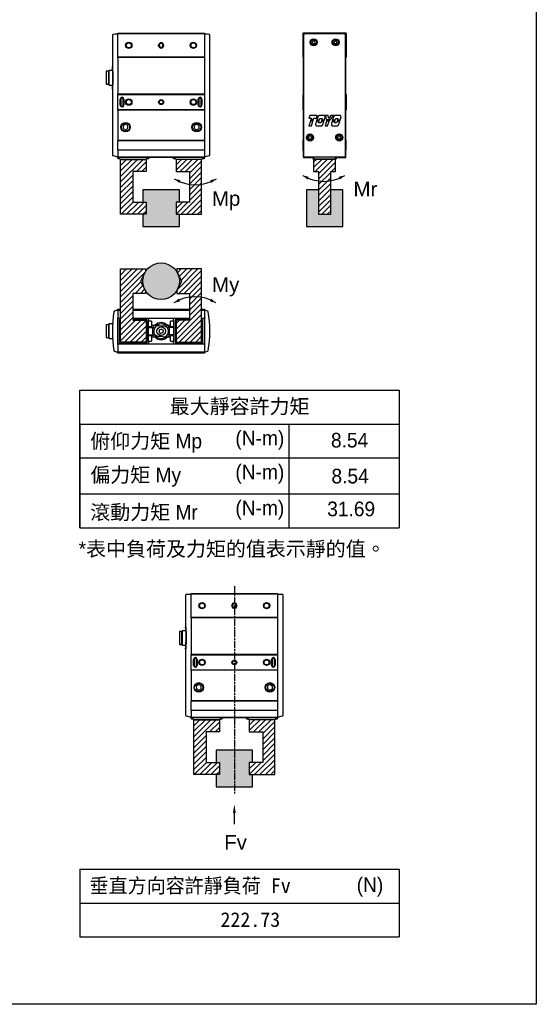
# Model space of a CAD drawing. Header units: millimetres. Extents: x 0 to 7391, y -1386 to 1502.
# Tile 24 of 127: x 2703 to 3127, y 0 to 807. Entities that reach past the tile are written whole.
import ezdxf

# ---------------------------------------------------------------- set-up
doc = ezdxf.new("R2010")
doc.units = ezdxf.units.MM
doc.header["$LTSCALE"] = 0.5
doc.linetypes.add('AM_ISO08W050', pattern=[18, 12, -1.5, 3, -1.5])
doc.layers.add('5', color=7, linetype='Continuous')
for name, color, linetype, lineweight in [('AM_5', 3, 'Continuous', 25), ('AM_7', 4, 'AM_ISO08W050', 25), ('AM_8', 1, 'Continuous', 25)]:
    doc.layers.add(name, color=color, linetype=linetype, lineweight=lineweight)
doc.styles.get("Standard").update_dxf_attribs({"font": 'arial.ttf'})
doc.styles.add('標題欄', font='txt')
pattern_1 = [(45, (953.8318, -811.644), (-2.245064, 2.245064), [])]

# ---------------------------------------------------------------- blocks, each defined once
blk = doc.blocks.new('23 TWFE')
at = {"layer": 'AM_5'}
blk.add_line((-343.81, 1038.06), (-343.81, 1042.73), dxfattribs=at)
at = {"layer": 'AM_5', "linetype": 'Continuous'}
blk.add_trace([(-343.22, 1042.73), (-344.39, 1042.73), (-343.81, 1046.23)], dxfattribs=at)
blk = doc.blocks.new('CHZ2-S14-前視')
at = {"color": 7, "linetype": 'Continuous', "lineweight": 25}
for p, q in [((0, 0), (71, 0)), ((0, -0.5), (0, 0)), ((71, 0), (71, -0.5)), ((-4.5, -1.68), (-4.5, -27.19)), ((-3.55, -0.69), (-2.29, -0.62)), ((-2.29, -0.62), (-0.52, -0.53)), ((-0.52, -0.53), (0, -0.5)), ((71, -0.5), (0, -0.5)), ((0, -19.5), (0, -0.5)), ((71, -0.5), (71.52, -0.53)), ((71, -0.5), (71, -19.5)), ((71.52, -0.53), (73.29, -0.62)), ((73.29, -0.62), (74.55, -0.69)), ((75.5, -70.69), (75.5, -1.68)), ((33.5, -10.25), (33.5, -9.75)), ((34, -9.75), (34, -10.25)), ((37, -10.25), (37, -9.75)), ((37.5, -9.75), (37.5, -10.25)), ((0, -19.5), (71, -19.5)), ((0, -20), (0, -19.5)), ((71, -20), (0, -20)), ((0, -20), (0, -50)), ((71, -19.5), (71, -20)), ((71, -20), (71, -50)), ((-7.5, -31.25), (-9.5, -31.25)), ((-9.5, -31.25), (-9.5, -36.39)), ((-7, -30.5), (-7.5, -31)), ((-7.5, -42), (-7.5, -31)), ((-4.25, -30.5), (-7, -30.5)), ((-7, -42.5), (-7, -30.5)), ((-9.5, -36.39), (-9.5, -41.75)), ((-9.5, -41.75), (-7.57, -41.75)), ((-8.5, -41.71), (-8, -41.71)), ((-8.5, -41.72), (-8.5, -41.71)), ((-8.04, -41.72), (-8.5, -41.72)), ((-7.5, -42), (-7, -42.5)), ((-7, -42.5), (-4.25, -42.5)), ((-4.5, -45.79), (-4.5, -99.66)), ((-4.5, -45.79), (-4.5, -45.79)), ((71, -50), (0, -50)), ((0, -50.5), (0, -50)), ((71, -50.5), (0, -50.5)), ((0, -62.5), (0, -50.5)), ((2, -59), (2, -54)), ((2.5, -54), (2.5, -59)), ((4.5, -59), (4.5, -54)), ((5, -54), (5, -59)), ((66, -59), (66, -54)), ((66.5, -54), (66.5, -59)), ((68.5, -59), (68.5, -54)), ((69, -54), (69, -59)), ((71, -50), (71, -50.5)), ((71, -50.5), (71, -62.5)), ((0, -62.5), (71, -62.5)), ((0, -63), (0, -62.5)), ((71, -63), (0, -63)), ((0, -63), (0, -88)), ((71, -62.5), (71, -63)), ((71, -63), (71, -88)), ((75.5, -99.66), (75.5, -70.69)), ((6.26, -74.69), (4.28, -75.88)), ((4.28, -75.88), (4.32, -78.19)), ((4.32, -78.19), (6.34, -79.31)), ((8.28, -75.81), (6.26, -74.69)), ((6.34, -79.31), (8.32, -78.12)), ((8.32, -78.12), (8.28, -75.81)), ((62.72, -75.81), (62.68, -78.12)), ((62.68, -78.12), (64.66, -79.31)), ((64.74, -74.69), (62.72, -75.81)), ((64.66, -79.31), (66.68, -78.19)), ((66.72, -75.88), (64.74, -74.69)), ((66.68, -78.19), (66.72, -75.88)), ((71, -88), (0, -88)), ((0, -88.3), (0, -88)), ((71, -88.3), (0, -88.3)), ((0, -95.7), (0, -88.3)), ((71, -88), (71, -88.3)), ((71, -88.3), (71, -95.7)), ((0, -95.7), (71, -95.7)), ((0, -96), (0, -95.7)), ((71, -96), (0, -96)), ((0, -96), (0, -101.5)), ((71, -95.7), (71, -96)), ((71, -96), (71, -101.5)), ((-2.5, -100.96), (-3.76, -100.63)), ((-0.72, -101.44), (-2.5, -100.96)), ((0, -101.5), (-0.52, -101.47)), ((0, -101.5), (71, -101.5)), ((0, -102), (0, -101.5)), ((71, -102), (0, -102)), ((0.25, -102.5), (0.25, -102)), ((0.25, -103), (0.25, -102.5)), ((1.75, -103), (0.25, -103)), ((1.75, -102.5), (1.75, -102)), ((1.75, -103), (1.75, -102)), ((2.25, -103.5), (1.75, -103)), ((23.25, -103.5), (2.25, -103.5)), ((23.75, -103), (23.25, -103.5)), ((23.75, -102.5), (23.75, -102)), ((23.75, -102), (23.75, -103)), ((25.25, -103), (23.75, -103)), ((25.25, -102.5), (25.25, -102)), ((25.25, -102.5), (25.25, -103)), ((45.75, -102), (45.75, -102.5)), ((45.75, -103), (45.75, -102.5)), ((47.25, -103), (45.75, -103)), ((47.25, -102), (47.25, -102.5)), ((47.25, -103), (47.25, -102)), ((47.25, -103), (47.75, -103.5)), ((68.75, -103.5), (47.75, -103.5)), ((68.75, -103.5), (69.25, -103)), ((69.25, -102), (69.25, -102.5)), ((69.25, -102), (69.25, -103)), ((70.75, -103), (69.25, -103)), ((70.75, -102), (70.75, -102.5)), ((70.75, -102.5), (70.75, -103)), ((71.52, -101.47), (71, -101.5)), ((71, -101.5), (71, -102)), ((73.5, -100.96), (71.72, -101.44)), ((74.76, -100.63), (73.5, -100.96))]:
    blk.add_line(p, q, dxfattribs=at)
at = {"color": 8, "linetype": 'Continuous', "lineweight": 25}
blk.add_line((-8.04, -41.72), (-8.04, -41.71), dxfattribs=at)
at = {"color": 0, "linetype": 'Continuous', "lineweight": 25, "flags": 128}
blk.add_lwpolyline([(-4.5, -27.19), (-4.5, -27.18), (-4.49, -27.32), (-4.45, -27.72), (-4.4, -28.35), (-4.33, -29.23), (-4.26, -30.28), (-4.18, -31.54), (-4.12, -32.91), (-4.08, -34.43), (-4.06, -35.97), (-4.06, -37.56), (-4.09, -39.09), (-4.14, -40.58), (-4.21, -41.92), (-4.28, -43.13), (-4.36, -44.13), (-4.42, -44.93), (-4.45, -45.32), (-4.48, -45.6), (-4.5, -45.8), (-4.5, -45.79)], dxfattribs=at)
at = {"color": 7, "linetype": 'Continuous', "lineweight": 25, "flags": 128}
for points in [[(-7.57, -41.75), (-7.55, -41.75), (-7.54, -41.75)], [(-7.5, -41.75), (-7.53, -41.75), (-7.55, -41.75)]]:
    blk.add_lwpolyline(points, dxfattribs=at)
at = {"color": 7, "linetype": 'Continuous', "lineweight": 25}
for centre, radius in [((9, -10), 2.6), ((9, -10), 2.1), ((62, -10), 2.6), ((62, -10), 2.1), ((9, -56.5), 2.6), ((9, -56.5), 2.1), ((35.5, -56.5), 2), ((35.5, -56.5), 1.5), ((62, -56.5), 2.6), ((62, -56.5), 2.1), ((6.3, -77), 3.9), ((6.3, -77), 3.4), ((64.7, -77), 3.9), ((64.7, -77), 3.4)]:
    blk.add_circle(centre, radius, dxfattribs=at)
for centre, radius, start, end in [((-3.5, -1.68), 1, 93, 179.41036), ((35.5, -9.75), 2, 0, 180), ((74.5, -1.68), 1, 0.40929, 87), ((35.5, -10.25), 2, 180, 0), ((35.5, -9.75), 1.5, 0, 180), ((35.5, -10.25), 1.5, 180, 0), ((3.09, -26.92), 7.59, 182.00896, 186.71316), ((-107.23, -36.52), 103.15, 354.84575, 5.10582), ((-8.01, -45.29), 3.57, 82.54637, 90.57054), ((-7.91, -43.98), 2.27, 79.68243, 92.36122), ((3.5, -54), 1.5, 0, 180), ((3.5, -54), 1, 0, 180), ((67.5, -54), 1.5, 0, 180), ((67.5, -54), 1, 0, 180), ((3.5, -59), 1.5, 180, 0), ((3.5, -59), 1, 180, 0), ((67.5, -59), 1.5, 180, 0), ((67.5, -59), 1, 180, 0), ((-3.5, -99.66), 1, 180.44358, 255), ((-0.46, -100.47), 1, 255, 267), ((71.46, -100.47), 1, 273, 285), ((74.5, -99.66), 1, 285, 359.41618)]:
    blk.add_arc(centre, radius, start, end, dxfattribs=at)
blk = doc.blocks.new('CHZ2-S14-右視')
at = {"color": 7, "linetype": 'Continuous', "lineweight": 25}
for p, q in [((35.5, 0), (0.5, 0)), ((0, -0.5), (0, -19.5)), ((0.75, -1.5), (0.75, -100.5)), ((34.25, -0.5), (1.75, -0.5)), ((7.82, -7.5), (8.41, -6.48)), ((8.41, -8.52), (7.82, -7.5)), ((9.59, -6.48), (8.41, -6.48)), ((10.18, -7.5), (9.59, -6.48)), ((10.18, -7.5), (9.59, -8.52)), ((25.82, -7.5), (26.41, -6.48)), ((26.41, -8.52), (25.82, -7.5)), ((27.59, -6.48), (26.41, -6.48)), ((28.18, -7.5), (27.59, -6.48)), ((28.18, -7.5), (27.59, -8.52)), ((35.25, -100.5), (35.25, -1.5)), ((36, -19.5), (36, -0.5)), ((8.41, -8.52), (9.59, -8.52)), ((26.41, -8.52), (27.59, -8.52)), ((0, -19.5), (0.5, -20)), ((0.5, -20), (0.5, -50)), ((35.5, -20), (36, -19.5)), ((35.5, -50), (35.5, -20)), ((0.5, -50), (0, -50.5)), ((0, -50.5), (0, -62.5)), ((36, -50.5), (35.5, -50)), ((36, -62.5), (36, -50.5)), ((0, -62.5), (0.5, -63)), ((0.5, -63), (0.5, -88)), ((35.5, -63), (36, -62.5)), ((35.5, -88), (35.5, -63)), ((5.78, -67.47), (5.05, -69.7)), ((5.05, -69.7), (7.14, -69.7)), ((6.3, -72.17), (5.11, -75.89)), ((11.96, -67.47), (5.78, -67.47)), ((8.31, -72.17), (6.3, -72.17)), ((6.59, -71.37), (6.5, -71.63)), ((6.5, -71.63), (8.5, -71.63)), ((8.59, -71.37), (6.59, -71.37)), ((7.14, -69.7), (6.77, -70.86)), ((6.77, -70.86), (8.78, -70.86)), ((7.12, -75.89), (8.31, -72.17)), ((8.5, -71.63), (8.59, -71.37)), ((8.78, -70.86), (9.15, -69.7)), ((9.15, -69.7), (11.24, -69.7)), ((11.2, -72.33), (10.68, -73.95)), ((13.37, -72.33), (11.2, -72.33)), ((11.24, -69.7), (11.96, -67.47)), ((11.46, -71.53), (11.37, -71.8)), ((11.37, -71.8), (13.55, -71.8)), ((13.63, -71.53), (11.46, -71.53)), ((12.31, -68.79), (11.59, -71.02)), ((11.59, -71.02), (13.8, -71.02)), ((12.34, -68.7), (12.31, -68.79)), ((12.38, -68.62), (12.34, -68.7)), ((12.42, -68.54), (12.38, -68.62)), ((12.46, -68.46), (12.42, -68.54)), ((12.51, -68.38), (12.46, -68.46)), ((12.56, -68.3), (12.51, -68.38)), ((12.62, -68.22), (12.56, -68.3)), ((12.68, -68.15), (12.62, -68.22)), ((12.74, -68.08), (12.68, -68.15)), ((12.8, -68.01), (12.74, -68.08)), ((12.87, -67.95), (12.8, -68.01)), ((12.94, -67.89), (12.87, -67.95)), ((13.02, -67.83), (12.94, -67.89)), ((13.09, -67.78), (13.02, -67.83)), ((13.03, -73.37), (13.37, -72.33)), ((13.17, -67.73), (13.09, -67.78)), ((13.24, -67.69), (13.17, -67.73)), ((13.32, -67.65), (13.24, -67.69)), ((13.4, -67.61), (13.32, -67.65)), ((13.49, -67.58), (13.4, -67.61)), ((13.58, -67.55), (13.49, -67.58)), ((13.55, -71.8), (13.63, -71.53)), ((13.66, -67.52), (13.58, -67.55)), ((13.75, -67.5), (13.66, -67.52)), ((13.85, -67.48), (13.75, -67.5)), ((13.8, -71.02), (14.14, -69.97)), ((13.94, -67.47), (13.85, -67.48)), ((17.47, -67.47), (13.94, -67.47)), ((14.14, -69.97), (16.02, -69.97)), ((15.26, -72.33), (14.92, -73.37)), ((17.44, -72.33), (15.26, -72.33)), ((15.55, -71.53), (15.47, -71.8)), ((15.47, -71.8), (17.64, -71.8)), ((17.73, -71.53), (15.55, -71.53)), ((16.02, -69.97), (15.69, -71.02)), ((15.69, -71.02), (17.89, -71.02)), ((16.67, -74.7), (17.44, -72.33)), ((17.54, -67.47), (17.47, -67.47)), ((17.62, -67.49), (17.54, -67.47)), ((17.69, -67.5), (17.62, -67.49)), ((17.64, -71.8), (17.73, -71.53)), ((17.77, -67.52), (17.69, -67.5)), ((17.84, -67.55), (17.77, -67.52)), ((17.91, -67.59), (17.84, -67.55)), ((17.89, -71.02), (18.3, -69.77)), ((17.98, -67.62), (17.91, -67.59)), ((18.05, -67.67), (17.98, -67.62)), ((18.11, -67.71), (18.05, -67.67)), ((18.16, -67.77), (18.11, -67.71)), ((18.22, -67.82), (18.16, -67.77)), ((18.27, -67.88), (18.22, -67.82)), ((18.31, -67.94), (18.27, -67.88)), ((18.3, -69.77), (18.31, -69.72)), ((18.35, -68), (18.31, -67.94)), ((18.31, -69.72), (18.32, -69.68)), ((18.32, -69.68), (18.33, -69.64)), ((18.33, -69.64), (18.34, -69.6)), ((18.34, -69.6), (18.35, -69.55)), ((18.39, -68.07), (18.35, -68)), ((18.35, -69.55), (18.36, -69.51)), ((18.36, -69.51), (18.37, -69.47)), ((18.37, -69.47), (18.38, -69.43)), ((18.38, -69.43), (18.39, -69.38)), ((18.42, -68.14), (18.39, -68.07)), ((18.39, -69.34), (18.4, -69.3)), ((18.39, -69.38), (18.39, -69.34)), ((18.4, -69.3), (18.41, -69.26)), ((18.41, -69.26), (18.42, -69.21)), ((18.45, -68.22), (18.42, -68.14)), ((18.42, -69.21), (18.43, -69.17)), ((19.61, -72.17), (18.42, -75.89)), ((18.43, -69.13), (18.44, -69.09)), ((18.43, -69.17), (18.43, -69.13)), ((18.44, -69.09), (18.45, -69.04)), ((18.47, -68.29), (18.45, -68.22)), ((18.45, -69), (18.46, -68.96)), ((18.45, -69.04), (18.45, -69)), ((18.46, -68.92), (18.47, -68.87)), ((18.46, -68.96), (18.46, -68.92)), ((18.49, -68.37), (18.47, -68.29)), ((18.47, -68.87), (18.48, -68.83)), ((18.48, -68.79), (18.49, -68.75)), ((18.48, -68.83), (18.48, -68.79)), ((18.5, -68.45), (18.49, -68.37)), ((18.49, -68.75), (18.5, -68.67)), ((18.5, -68.52), (18.5, -68.45)), ((18.5, -68.6), (18.5, -68.52)), ((18.5, -68.67), (18.5, -68.6)), ((20.99, -67.47), (18.74, -67.47)), ((18.74, -67.47), (19.37, -70.86)), ((19.37, -70.86), (22.73, -70.86)), ((19.46, -71.37), (19.52, -71.63)), ((22.32, -71.37), (19.46, -71.37)), ((19.52, -71.63), (22.1, -71.63)), ((21.62, -72.17), (19.61, -72.17)), ((20.43, -75.89), (21.62, -72.17)), ((21.35, -69.86), (20.99, -67.47)), ((21, -67.97), (21.06, -67.96)), ((23.22, -67.47), (21.35, -69.86)), ((22.1, -71.63), (22.32, -71.37)), ((22.73, -70.86), (25.53, -67.47)), ((25.53, -67.47), (23.22, -67.47)), ((24.15, -72.33), (23.63, -73.95)), ((26.33, -72.33), (24.15, -72.33)), ((24.41, -71.53), (24.33, -71.8)), ((24.33, -71.8), (26.5, -71.8)), ((26.59, -71.53), (24.41, -71.53)), ((25.27, -68.79), (24.55, -71.02)), ((24.55, -71.02), (26.75, -71.02)), ((25.3, -68.7), (25.27, -68.79)), ((25.33, -68.62), (25.3, -68.7)), ((25.37, -68.54), (25.33, -68.62)), ((25.42, -68.46), (25.37, -68.54)), ((25.47, -68.38), (25.42, -68.46)), ((25.52, -68.3), (25.47, -68.38)), ((25.57, -68.22), (25.52, -68.3)), ((25.63, -68.15), (25.57, -68.22)), ((25.69, -68.08), (25.63, -68.15)), ((25.76, -68.01), (25.69, -68.08)), ((25.83, -67.95), (25.76, -68.01)), ((25.9, -67.89), (25.83, -67.95)), ((25.97, -67.83), (25.9, -67.89)), ((26.05, -67.78), (25.97, -67.83)), ((25.99, -73.37), (26.33, -72.33)), ((26.12, -67.73), (26.05, -67.78)), ((26.2, -67.69), (26.12, -67.73)), ((26.28, -67.65), (26.2, -67.69)), ((26.36, -67.61), (26.28, -67.65)), ((26.45, -67.58), (26.36, -67.61)), ((26.53, -67.55), (26.45, -67.58)), ((26.5, -71.8), (26.59, -71.53)), ((26.62, -67.52), (26.53, -67.55)), ((26.71, -67.5), (26.62, -67.52)), ((26.8, -67.48), (26.71, -67.5)), ((26.75, -71.02), (27.09, -69.97)), ((26.9, -67.47), (26.8, -67.48)), ((30.42, -67.47), (26.9, -67.47)), ((27.09, -69.97), (28.98, -69.97)), ((28.22, -72.33), (27.88, -73.37)), ((30.39, -72.33), (28.22, -72.33)), ((28.51, -71.53), (28.42, -71.8)), ((28.42, -71.8), (30.6, -71.8)), ((30.68, -71.53), (28.51, -71.53)), ((28.98, -69.97), (28.64, -71.02)), ((28.64, -71.02), (30.85, -71.02)), ((29.63, -74.7), (30.39, -72.33)), ((30.5, -67.47), (30.42, -67.47)), ((30.57, -67.49), (30.5, -67.47)), ((30.65, -67.5), (30.57, -67.49)), ((30.6, -71.8), (30.68, -71.53)), ((30.72, -67.52), (30.65, -67.5)), ((30.8, -67.55), (30.72, -67.52)), ((30.87, -67.59), (30.8, -67.55)), ((30.85, -71.02), (31.25, -69.77)), ((30.94, -67.62), (30.87, -67.59)), ((31, -67.67), (30.94, -67.62)), ((31.06, -67.71), (31, -67.67)), ((31.12, -67.77), (31.06, -67.71)), ((31.17, -67.82), (31.12, -67.77)), ((31.22, -67.88), (31.17, -67.82)), ((31.27, -67.94), (31.22, -67.88)), ((31.25, -69.77), (31.26, -69.72)), ((31.26, -69.72), (31.28, -69.68)), ((31.31, -68), (31.27, -67.94)), ((31.28, -69.68), (31.29, -69.64)), ((31.29, -69.64), (31.3, -69.6)), ((31.3, -69.6), (31.31, -69.55)), ((31.35, -68.07), (31.31, -68)), ((31.31, -69.55), (31.32, -69.51)), ((31.32, -69.47), (31.33, -69.43)), ((31.32, -69.51), (31.32, -69.47)), ((31.33, -69.43), (31.34, -69.38)), ((31.34, -69.38), (31.35, -69.34)), ((31.38, -68.14), (31.35, -68.07)), ((31.35, -69.34), (31.36, -69.3)), ((31.36, -69.3), (31.37, -69.26)), ((31.37, -69.21), (31.38, -69.17)), ((31.37, -69.26), (31.37, -69.21)), ((31.41, -68.22), (31.38, -68.14)), ((31.38, -69.17), (31.39, -69.13)), ((31.39, -69.13), (31.4, -69.09)), ((31.4, -69.04), (31.41, -69)), ((31.4, -69.09), (31.4, -69.04)), ((31.43, -68.29), (31.41, -68.22)), ((31.41, -69), (31.42, -68.96)), ((31.42, -68.92), (31.43, -68.87)), ((31.42, -68.96), (31.42, -68.92)), ((31.44, -68.37), (31.43, -68.29)), ((31.43, -68.83), (31.44, -68.79)), ((31.43, -68.87), (31.43, -68.83)), ((31.45, -68.45), (31.44, -68.37)), ((31.44, -68.75), (31.45, -68.67)), ((31.44, -68.79), (31.44, -68.75)), ((31.46, -68.52), (31.45, -68.45)), ((31.45, -68.67), (31.46, -68.6)), ((31.46, -68.6), (31.46, -68.52)), ((5.11, -75.89), (7.12, -75.89)), ((10.59, -74.72), (10.58, -74.8)), ((10.58, -74.8), (10.58, -74.87)), ((10.58, -74.87), (10.58, -74.95)), ((10.58, -74.95), (10.59, -75.03)), ((10.6, -74.6), (10.59, -74.63)), ((10.59, -74.63), (10.59, -74.66)), ((10.59, -74.66), (10.59, -74.69)), ((10.59, -74.69), (10.59, -74.72)), ((10.59, -75.03), (10.61, -75.1)), ((10.61, -74.47), (10.6, -74.5)), ((10.6, -74.5), (10.6, -74.53)), ((10.6, -74.53), (10.6, -74.56)), ((10.6, -74.56), (10.6, -74.6)), ((10.62, -74.37), (10.61, -74.41)), ((10.61, -74.41), (10.61, -74.44)), ((10.61, -74.44), (10.61, -74.47)), ((10.61, -75.1), (10.63, -75.18)), ((10.63, -74.28), (10.62, -74.31)), ((10.62, -74.31), (10.62, -74.34)), ((10.62, -74.34), (10.62, -74.37)), ((10.64, -74.21), (10.63, -74.24)), ((10.63, -74.24), (10.63, -74.28)), ((10.63, -75.18), (10.65, -75.25)), ((10.65, -74.15), (10.64, -74.18)), ((10.64, -74.18), (10.64, -74.21)), ((10.66, -74.05), (10.65, -74.08)), ((10.65, -74.08), (10.65, -74.12)), ((10.65, -74.12), (10.65, -74.15)), ((10.65, -75.25), (10.68, -75.32)), ((10.67, -73.99), (10.66, -74.02)), ((10.66, -74.02), (10.66, -74.05)), ((10.68, -73.95), (10.67, -73.99)), ((10.68, -75.32), (10.72, -75.39)), ((10.72, -75.39), (10.76, -75.46)), ((10.76, -75.46), (10.8, -75.52)), ((10.8, -75.52), (10.85, -75.58)), ((10.85, -75.58), (10.9, -75.64)), ((10.9, -75.64), (10.96, -75.69)), ((10.96, -75.69), (11.02, -75.74)), ((11.02, -75.74), (11.08, -75.78)), ((11.08, -75.78), (11.15, -75.82)), ((11.15, -75.82), (11.22, -75.85)), ((11.22, -75.85), (11.3, -75.88)), ((11.3, -75.88), (11.37, -75.91)), ((11.37, -75.91), (11.45, -75.93)), ((11.45, -75.93), (11.52, -75.94)), ((11.52, -75.94), (11.6, -75.95)), ((11.6, -75.95), (11.67, -75.95)), ((11.67, -75.95), (15.2, -75.95)), ((14.92, -73.37), (13.03, -73.37)), ((15, -73.25), (14.96, -73.26)), ((15.2, -75.95), (15.28, -75.93)), ((15.28, -75.93), (15.36, -75.91)), ((15.36, -75.91), (15.44, -75.88)), ((15.44, -75.88), (15.52, -75.86)), ((15.52, -75.86), (15.6, -75.83)), ((15.6, -75.83), (15.67, -75.79)), ((15.67, -75.79), (15.75, -75.76)), ((15.75, -75.76), (15.82, -75.71)), ((15.82, -75.71), (15.89, -75.67)), ((15.89, -75.67), (15.96, -75.62)), ((15.96, -75.62), (16.03, -75.57)), ((16.03, -75.57), (16.09, -75.52)), ((16.09, -75.52), (16.16, -75.46)), ((16.16, -75.46), (16.22, -75.4)), ((16.22, -75.4), (16.28, -75.34)), ((16.28, -75.34), (16.34, -75.28)), ((16.34, -75.28), (16.39, -75.21)), ((16.39, -75.21), (16.44, -75.14)), ((16.44, -75.14), (16.49, -75.07)), ((16.49, -75.07), (16.53, -75)), ((16.53, -75), (16.57, -74.92)), ((16.57, -74.92), (16.61, -74.85)), ((16.61, -74.85), (16.64, -74.77)), ((16.64, -74.77), (16.67, -74.7)), ((18.42, -75.89), (20.43, -75.89)), ((23.55, -74.69), (23.54, -74.72)), ((23.54, -74.72), (23.54, -74.8)), ((23.54, -74.8), (23.54, -74.87)), ((23.54, -74.87), (23.54, -74.95)), ((23.54, -74.95), (23.55, -75.03)), ((23.56, -74.56), (23.55, -74.6)), ((23.55, -74.6), (23.55, -74.63)), ((23.55, -74.63), (23.55, -74.66)), ((23.55, -74.66), (23.55, -74.69)), ((23.55, -75.03), (23.56, -75.1)), ((23.57, -74.44), (23.56, -74.47)), ((23.56, -74.47), (23.56, -74.5)), ((23.56, -74.5), (23.56, -74.53)), ((23.56, -74.53), (23.56, -74.56)), ((23.56, -75.1), (23.58, -75.18)), ((23.58, -74.34), (23.57, -74.37)), ((23.57, -74.37), (23.57, -74.41)), ((23.57, -74.41), (23.57, -74.44)), ((23.59, -74.28), (23.58, -74.31)), ((23.58, -74.31), (23.58, -74.34)), ((23.58, -75.18), (23.61, -75.25)), ((23.6, -74.18), (23.59, -74.21)), ((23.59, -74.21), (23.59, -74.24)), ((23.59, -74.24), (23.59, -74.28)), ((23.61, -74.12), (23.6, -74.15)), ((23.6, -74.15), (23.6, -74.18)), ((23.62, -74.05), (23.61, -74.08)), ((23.61, -74.08), (23.61, -74.12)), ((23.61, -75.25), (23.64, -75.32)), ((23.63, -73.99), (23.62, -74.02)), ((23.62, -74.02), (23.62, -74.05)), ((23.63, -73.95), (23.63, -73.99)), ((23.64, -75.32), (23.68, -75.39)), ((23.68, -75.39), (23.72, -75.46)), ((23.72, -75.46), (23.76, -75.52)), ((23.76, -75.52), (23.81, -75.58)), ((23.81, -75.58), (23.86, -75.64)), ((23.86, -75.64), (23.92, -75.69)), ((23.92, -75.69), (23.98, -75.74)), ((23.98, -75.74), (24.04, -75.78)), ((24.04, -75.78), (24.11, -75.82)), ((24.11, -75.82), (24.18, -75.85)), ((24.18, -75.85), (24.25, -75.88)), ((24.25, -75.88), (24.33, -75.91)), ((24.33, -75.91), (24.4, -75.93)), ((24.4, -75.93), (24.48, -75.94)), ((24.48, -75.94), (24.55, -75.95)), ((24.55, -75.95), (24.63, -75.95)), ((24.63, -75.95), (28.16, -75.95)), ((27.88, -73.37), (25.99, -73.37)), ((28.16, -75.95), (28.24, -75.93)), ((28.24, -75.93), (28.32, -75.91)), ((28.32, -75.91), (28.4, -75.88)), ((28.4, -75.88), (28.48, -75.86)), ((28.48, -75.86), (28.56, -75.83)), ((28.56, -75.83), (28.63, -75.79)), ((28.63, -75.79), (28.7, -75.76)), ((28.7, -75.76), (28.77, -75.71)), ((28.77, -75.71), (28.85, -75.67)), ((28.85, -75.67), (28.92, -75.62)), ((28.92, -75.62), (28.98, -75.57)), ((28.98, -75.57), (29.05, -75.52)), ((29.05, -75.52), (29.12, -75.46)), ((29.12, -75.46), (29.18, -75.4)), ((29.18, -75.4), (29.24, -75.34)), ((29.24, -75.34), (29.29, -75.28)), ((29.29, -75.28), (29.35, -75.21)), ((29.35, -75.21), (29.4, -75.14)), ((29.4, -75.14), (29.44, -75.07)), ((29.44, -75.07), (29.49, -75)), ((29.49, -75), (29.53, -74.92)), ((29.53, -74.92), (29.57, -74.85)), ((29.57, -74.85), (29.6, -74.77)), ((29.6, -74.77), (29.63, -74.7)), ((0.5, -88), (0.2, -88.3)), ((0.2, -88.3), (0.2, -95.7)), ((4.82, -85.5), (5.41, -84.48)), ((4.82, -85.5), (5.41, -86.52)), ((6.59, -84.48), (5.41, -84.48)), ((5.41, -86.52), (6.59, -86.52)), ((6.59, -84.48), (7.18, -85.5)), ((7.18, -85.5), (6.59, -86.52)), ((28.82, -85.5), (29.41, -84.48)), ((29.41, -86.52), (28.82, -85.5)), ((30.59, -84.48), (29.41, -84.48)), ((29.41, -86.52), (30.59, -86.52)), ((31.18, -85.5), (30.59, -84.48)), ((31.18, -85.5), (30.59, -86.52)), ((35.8, -88.3), (35.5, -88)), ((35.8, -95.7), (35.8, -88.3)), ((0.2, -95.7), (0.5, -96)), ((0.5, -96), (0.5, -101.5)), ((35.5, -96), (35.8, -95.7)), ((35.5, -101.5), (35.5, -96)), ((1, -102), (7, -102)), ((1.75, -101.5), (34.25, -101.5)), ((8.5, -103), (8.5, -101.5)), ((9, -103.5), (8.5, -103)), ((9, -101.5), (9, -102.5)), ((27, -103.5), (9, -103.5)), ((9.5, -103), (26.5, -103)), ((27, -102.5), (27, -101.5)), ((27, -103.5), (27.5, -103)), ((27.5, -101.5), (27.5, -103)), ((29, -102), (35, -102))]:
    blk.add_line(p, q, dxfattribs=at)
for centre, radius in [((8.99, -7.5), 2.93), ((9, -7.5), 2.25), ((27.01, -7.5), 2.93), ((27, -7.5), 2.25), ((5.99, -85.5), 2.91), ((6, -85.5), 2.25), ((30.01, -85.5), 2.91), ((30, -85.5), 2.25)]:
    blk.add_circle(centre, radius, dxfattribs=at)
for centre, radius, start, end in [((0.5, -0.5), 0.5, 90, 180), ((35.5, -0.5), 0.5, 0, 90), ((1, -101.5), 0.5, 180, 270), ((7, -101.5), 0.5, 270, 0), ((9.5, -102.5), 0.5, 180, 270), ((12, -99), 2.75, 245.38002, 294.61998), ((24, -99), 2.75, 245.38002, 294.61998), ((26.5, -102.5), 0.5, 270, 0), ((29, -101.5), 0.5, 180, 270), ((35, -101.5), 0.5, 270, 0)]:
    blk.add_arc(centre, radius, start, end, dxfattribs=at)
for centre, major_axis in [((1.75, -1.5), (-0.709, 0.709)), ((34.25, -1.5), (0.709, 0.709)), ((1.75, -100.5), (-0.709, -0.709)), ((34.25, -100.5), (0.709, -0.709))]:
    blk.add_ellipse(centre, major_axis=major_axis, ratio=0.997265, start_param=5.499157, end_param=7.067214, dxfattribs=at)

msp = doc.modelspace()

# ---------------------------------------------------------------- hatches: boundary and pattern name
h = msp.add_hatch()
h.set_pattern_fill('ANSI31', color=32, style=0)
h.set_pattern_definition(pattern_1)
h.paths.add_polyline_path([(2785.539, 647.772), (2806.539, 647.772), (2806.539, 657.772), (2795.539, 657.772), (2795.539, 682.772), (2806.539, 682.772), (2806.539, 692.772), (2785.539, 692.772)])
h.paths.add_polyline_path([(2842.039, 657.772), (2831.039, 657.772), (2831.039, 647.772), (2852.039, 647.772), (2852.039, 692.772), (2831.039, 692.772), (2831.039, 682.772), (2842.039, 682.772)])
h = msp.add_hatch()
h.set_pattern_fill('ANSI31', color=32, style=0)
h.set_pattern_definition([(45, (983.8318, -811.644), (-2.245064, 2.245064), [])])
h.paths.add_polyline_path([(2957.995, 682.772), (2961.995, 682.772), (2961.995, 692.772), (2943.995, 692.772), (2943.995, 682.772), (2947.995, 682.772), (2947.995, 647.772), (2957.995, 647.772)])
h = msp.add_hatch()
h.set_pattern_fill('ANSI31', color=32, style=0)
h.set_pattern_definition(pattern_1)
h.paths.add_polyline_path([(2785.539, 542.928), (2806.539, 542.928), (2806.539, 560.928), (2795.539, 560.928), (2795.539, 582.928), (2805.939, 582.928), (2805.939, 584.928), (2801.939, 592.928), (2805.939, 600.928), (2805.939, 602.928), (2785.539, 602.928)])
h.paths.add_polyline_path([(2835.639, 592.928), (2831.639, 584.928), (2831.639, 582.928), (2842.039, 582.928), (2842.039, 560.928), (2831.039, 560.928), (2831.039, 542.928), (2852.039, 542.928), (2852.039, 602.928), (2831.639, 602.928), (2831.639, 600.928)])
h = msp.add_hatch()
h.set_pattern_fill('ANSI31', color=32, style=0)
h.set_pattern_definition([(45, (1013.9533, -1271.0624), (-2.245064, 2.245064), [])])
h.paths.add_polyline_path([(2845.66, 188.353), (2866.66, 188.353), (2866.66, 198.353), (2855.66, 198.353), (2855.66, 223.353), (2866.66, 223.353), (2866.66, 233.353), (2845.66, 233.353)])
h.paths.add_polyline_path([(2902.16, 198.353), (2891.16, 198.353), (2891.16, 188.353), (2912.16, 188.353), (2912.16, 233.353), (2891.16, 233.353), (2891.16, 223.353), (2902.16, 223.353)])
at = {"layer": 'AM_8'}
for points in [[(2831.039, 657.772), (2833.789, 657.772), (2833.789, 667.772), (2803.789, 667.772), (2803.789, 657.772), (2806.539, 657.772), (2806.539, 647.772), (2803.789, 647.772), (2803.789, 637.772), (2833.789, 637.772), (2833.789, 647.772), (2831.039, 647.772)], [(2957.995, 647.772), (2947.995, 647.772), (2947.995, 667.772), (2937.995, 667.772), (2937.995, 637.772), (2967.995, 637.772), (2967.995, 667.772), (2957.995, 667.772)], [(2833.789, 592.928, 1), (2803.789, 592.928, 1)], [(2891.16, 198.353), (2893.91, 198.353), (2893.91, 208.353), (2863.91, 208.353), (2863.91, 198.353), (2866.66, 198.353), (2866.66, 188.353), (2863.91, 188.353), (2863.91, 178.353), (2893.91, 178.353), (2893.91, 188.353), (2891.16, 188.353)]]:
    msp.add_hatch(color=256, dxfattribs=at).paths.add_polyline_path(points)

# ---------------------------------------------------------------- linework, layer by layer
at = {"color": 7, "linetype": 'Continuous', "lineweight": 25}
for p, q in [((2779.789, 566.035), (2779.789, 566.053)), ((2780.79, 568.643), (2782.566, 569.119)), ((2782.772, 569.151), (2783.289, 569.178)), ((2783.289, 569.928), (2785.539, 569.928)), ((2783.289, 569.728), (2783.289, 569.928)), ((2783.289, 569.428), (2783.289, 569.728)), ((2783.289, 568.928), (2783.289, 569.428)), ((2785.539, 568.928), (2783.289, 568.928)), ((2783.289, 568.928), (2783.289, 562.928)), ((2795.539, 569.928), (2842.039, 569.928)), ((2842.039, 568.928), (2795.539, 568.928)), ((2852.039, 569.928), (2854.289, 569.928)), ((2854.289, 568.928), (2852.039, 568.928)), ((2854.289, 569.928), (2854.289, 569.728)), ((2854.289, 569.728), (2854.289, 569.428)), ((2854.289, 569.428), (2854.289, 568.928)), ((2854.289, 569.178), (2854.805, 569.151)), ((2854.289, 568.928), (2854.289, 562.928)), ((2855.012, 569.119), (2856.787, 568.643)), ((2857.789, 566.053), (2857.789, 566.035)), ((2775.789, 557.178), (2773.789, 557.178)), ((2773.789, 557.178), (2773.789, 546.678)), ((2776.289, 557.928), (2775.789, 557.428)), ((2775.789, 546.428), (2775.789, 557.428)), ((2778.969, 557.928), (2776.289, 557.928)), ((2776.289, 552.059), (2776.289, 557.928)), ((2783.289, 562.428), (2783.289, 562.928)), ((2783.289, 541.428), (2783.289, 562.428)), ((2785.539, 562.428), (2783.289, 562.428)), ((2783.539, 561.482), (2783.539, 562.428)), ((2783.539, 560.928), (2783.539, 561.482)), ((2783.539, 560.428), (2783.539, 560.928)), ((2783.539, 543.428), (2783.539, 560.428)), ((2785.039, 561.482), (2785.039, 562.428)), ((2785.039, 561.482), (2785.039, 560.928)), ((2785.039, 542.928), (2785.039, 560.928)), ((2842.039, 562.428), (2795.539, 562.428)), ((2795.539, 561.428), (2806.539, 561.428)), ((2807.039, 560.928), (2806.539, 561.428)), ((2807.039, 561.482), (2807.039, 562.428)), ((2807.039, 560.928), (2807.039, 561.482)), ((2807.039, 560.928), (2807.039, 542.928)), ((2808.539, 561.482), (2808.539, 562.428)), ((2808.539, 561.482), (2808.539, 560.928)), ((2808.539, 560.928), (2808.539, 560.428)), ((2808.539, 543.428), (2808.539, 560.428)), ((2810.914, 560.178), (2808.539, 560.178)), ((2811.039, 560.053), (2811.039, 555.803)), ((2820.323, 557.721), (2820.406, 557.706)), ((2826.539, 557.928), (2826.539, 560.053)), ((2826.539, 555.803), (2826.539, 557.928)), ((2829.039, 560.178), (2826.664, 560.178)), ((2829.039, 562.428), (2829.039, 561.482)), ((2829.039, 560.928), (2829.039, 561.482)), ((2829.039, 560.428), (2829.039, 560.928)), ((2829.039, 560.428), (2829.039, 543.428)), ((2830.539, 562.428), (2830.539, 561.482)), ((2830.539, 561.482), (2830.539, 560.928)), ((2831.039, 561.428), (2830.539, 560.928)), ((2830.539, 542.928), (2830.539, 560.928)), ((2831.039, 561.428), (2842.039, 561.428)), ((2854.289, 562.428), (2852.039, 562.428)), ((2852.539, 562.428), (2852.539, 561.482)), ((2852.539, 560.928), (2852.539, 561.482)), ((2852.539, 560.928), (2852.539, 542.928)), ((2854.039, 562.428), (2854.039, 561.482)), ((2854.039, 561.482), (2854.039, 560.928)), ((2854.039, 560.928), (2854.039, 560.428)), ((2854.039, 560.428), (2854.039, 543.428)), ((2854.289, 562.928), (2854.289, 562.428)), ((2854.289, 562.428), (2854.289, 541.428)), ((2776.289, 545.928), (2776.289, 552.059)), ((2808.539, 555.678), (2810.914, 555.678)), ((2808.539, 554.928), (2811.814, 554.928)), ((2811.039, 556.928), (2813.89, 556.928)), ((2812.066, 554.928), (2811.814, 554.928)), ((2812.066, 554.928), (2812.348, 554.928)), ((2812.348, 554.928), (2813.592, 554.928)), ((2817.332, 552.939), (2817.185, 551.172)), ((2817.185, 551.172), (2818.642, 550.161)), ((2817.332, 552.939), (2818.936, 553.695)), ((2820.245, 550.918), (2818.642, 550.161)), ((2820.392, 552.685), (2818.936, 553.695)), ((2820.392, 552.685), (2820.245, 550.918)), ((2823.688, 556.928), (2826.539, 556.928)), ((2825.415, 554.928), (2823.982, 554.928)), ((2825.415, 554.928), (2825.706, 554.928)), ((2825.706, 554.928), (2825.772, 554.928)), ((2829.039, 554.928), (2825.772, 554.928)), ((2826.664, 555.678), (2829.039, 555.678)), ((2773.789, 546.678), (2775.789, 546.678)), ((2775.789, 546.428), (2776.289, 545.928)), ((2776.289, 545.928), (2778.969, 545.928)), ((2783.289, 541.428), (2854.289, 541.428)), ((2783.289, 540.928), (2783.289, 541.428)), ((2783.289, 540.928), (2783.289, 534.928)), ((2783.539, 542.928), (2783.539, 543.428)), ((2783.539, 542.374), (2783.539, 542.928)), ((2783.539, 541.428), (2783.539, 542.374)), ((2785.039, 542.928), (2785.039, 542.374)), ((2785.039, 542.928), (2785.539, 542.428)), ((2785.039, 541.428), (2785.039, 542.374)), ((2806.539, 542.428), (2785.539, 542.428)), ((2806.539, 542.428), (2807.039, 542.928)), ((2807.039, 542.374), (2807.039, 542.928)), ((2807.039, 541.428), (2807.039, 542.374)), ((2808.539, 548.928), (2811.806, 548.928)), ((2810.914, 548.178), (2808.539, 548.178)), ((2808.539, 543.678), (2810.914, 543.678)), ((2808.539, 543.428), (2808.539, 542.928)), ((2808.539, 542.928), (2808.539, 542.374)), ((2808.539, 541.428), (2808.539, 542.374)), ((2811.039, 548.053), (2811.039, 543.803)), ((2813.89, 546.928), (2811.039, 546.928)), ((2811.872, 548.928), (2811.806, 548.928)), ((2812.162, 548.928), (2811.872, 548.928)), ((2812.162, 548.928), (2813.595, 548.928)), ((2817.255, 546.136), (2817.171, 546.151)), ((2826.539, 546.928), (2823.688, 546.928)), ((2825.229, 548.928), (2823.985, 548.928)), ((2825.512, 548.928), (2825.229, 548.928)), ((2825.512, 548.928), (2825.764, 548.928)), ((2829.039, 548.928), (2825.764, 548.928)), ((2826.539, 545.928), (2826.539, 548.053)), ((2826.539, 543.803), (2826.539, 545.928)), ((2829.039, 548.178), (2826.664, 548.178)), ((2826.664, 543.678), (2829.039, 543.678)), ((2829.039, 542.928), (2829.039, 543.428)), ((2829.039, 542.374), (2829.039, 542.928)), ((2829.039, 542.374), (2829.039, 541.428)), ((2830.539, 542.928), (2830.539, 542.374)), ((2830.539, 542.928), (2831.039, 542.428)), ((2830.539, 542.374), (2830.539, 541.428)), ((2852.039, 542.428), (2831.039, 542.428)), ((2852.039, 542.428), (2852.539, 542.928)), ((2852.539, 542.374), (2852.539, 542.928)), ((2852.539, 542.374), (2852.539, 541.428)), ((2854.039, 543.428), (2854.039, 542.928)), ((2854.039, 542.928), (2854.039, 542.374)), ((2854.039, 542.374), (2854.039, 541.428)), ((2854.289, 541.428), (2854.289, 540.928)), ((2854.289, 540.928), (2854.289, 534.928)), ((2779.789, 537.803), (2779.789, 537.822)), ((2782.566, 534.738), (2780.79, 535.214)), ((2783.289, 534.678), (2782.772, 534.706)), ((2783.289, 534.928), (2854.289, 534.928)), ((2783.289, 534.428), (2783.289, 534.928)), ((2783.289, 534.128), (2783.289, 534.428)), ((2783.289, 533.928), (2783.289, 534.128)), ((2854.289, 533.928), (2783.289, 533.928)), ((2854.289, 534.928), (2854.289, 534.428)), ((2854.805, 534.706), (2854.289, 534.678)), ((2854.289, 534.428), (2854.289, 534.128)), ((2854.289, 534.128), (2854.289, 533.928)), ((2856.787, 535.214), (2855.012, 534.738)), ((2857.789, 537.822), (2857.789, 537.803))]:
    msp.add_line(p, q, dxfattribs=at)
at = {"color": 7}
for p, q in [((2785.539, 561.428), (2785.039, 560.928)), ((2852.039, 561.428), (2852.539, 560.928))]:
    msp.add_line(p, q, dxfattribs=at)
msp.add_lwpolyline([(2168.781, 1329.753), (3126.75, 1329.753), (3126.75, 0), (2168.781, 0)], close=True, dxfattribs=at)
at = {"color": 32}
for points in [[(2806.539, 692.772), (2806.539, 682.772), (2795.539, 682.772), (2795.539, 657.772), (2806.539, 657.772), (2806.539, 647.772), (2785.539, 647.772), (2785.539, 692.772), (2806.539, 692.772)], [(2831.039, 692.772), (2831.039, 682.772), (2842.039, 682.772), (2842.039, 657.772), (2831.039, 657.772), (2831.039, 647.772), (2852.039, 647.772), (2852.039, 692.772), (2831.039, 692.772)], [(2943.995, 692.772), (2943.995, 682.772), (2947.995, 682.772), (2947.995, 647.772), (2957.995, 647.772), (2957.995, 682.772), (2961.995, 682.772), (2961.995, 692.772), (2943.995, 692.772)], [(2785.539, 542.928), (2785.539, 602.928), (2805.939, 602.928), (2805.939, 600.928), (2801.939, 592.928), (2805.939, 584.928), (2805.939, 582.928), (2795.539, 582.928), (2795.539, 560.928), (2806.539, 560.928), (2806.539, 542.928), (2785.539, 542.928)], [(2852.039, 542.928), (2852.039, 602.928), (2831.639, 602.928), (2831.639, 600.928), (2835.639, 592.928), (2831.639, 584.928), (2831.639, 582.928), (2842.039, 582.928), (2842.039, 560.928), (2831.039, 560.928), (2831.039, 542.928), (2852.039, 542.928)], [(2866.66, 233.353), (2866.66, 223.353), (2855.66, 223.353), (2855.66, 198.353), (2866.66, 198.353), (2866.66, 188.353), (2845.66, 188.353), (2845.66, 233.353), (2866.66, 233.353)], [(2891.16, 233.353), (2891.16, 223.353), (2902.16, 223.353), (2902.16, 198.353), (2891.16, 198.353), (2891.16, 188.353), (2912.16, 188.353), (2912.16, 233.353), (2891.16, 233.353)]]:
    msp.add_lwpolyline(points, dxfattribs=at)
at = {"color": 3}
for points in [[(2935.004, 679.631, 0, 2.5, 0), (2935.004, 679.631, 2.5, 2.5, 0)], [(2935.004, 679.631, 0, 2.5, 0), (2939.484, 677.411, 2.5, 2.5, 0)], [(2969.533, 679.631, 0, 2.5, 0), (2965.053, 677.411, 2.5, 2.5, 0)], [(2969.533, 679.631, 0, 2.5, 0), (2969.533, 679.631, 2.5, 2.5, 0)], [(2829.614, 676.88, 0, 2.5, 0), (2829.614, 676.88, 2.5, 2.5, 0)], [(2829.614, 676.88, 0, 2.5, 0), (2834.094, 674.66, 2.5, 2.5, 0)], [(2864.143, 676.88, 0, 2.5, 0), (2859.663, 674.66, 2.5, 2.5, 0)], [(2864.143, 676.88, 0, 2.5, 0), (2864.143, 676.88, 2.5, 2.5, 0)], [(2829.298, 575.25, 0, 2.5, 0), (2833.778, 577.47, 2.5, 2.5, 0)], [(2829.298, 575.25, 0, 2.5, 0), (2829.298, 575.25, 2.5, 2.5, 0)], [(2863.827, 575.25, 0, 2.5, 0), (2859.347, 577.47, 2.5, 2.5, 0)], [(2863.827, 575.25, 0, 2.5, 0), (2863.827, 575.25, 2.5, 2.5, 0)]]:
    msp.add_lwpolyline(points, format="xyseb", dxfattribs=at)
at = {"color": 7, "linetype": 'Continuous', "lineweight": 25, "flags": 128}
for points in [[(2779.798, 566.101), (2779.791, 566.078), (2779.789, 566.053)], [(2857.789, 566.053), (2857.786, 566.078), (2857.779, 566.101)], [(2811.814, 554.928), (2811.814, 551.913), (2811.806, 548.928)], [(2825.764, 548.928), (2825.764, 551.944), (2825.772, 554.928)], [(2779.789, 537.803), (2779.791, 537.779), (2779.798, 537.756)], [(2857.779, 537.756), (2857.786, 537.779), (2857.789, 537.803)]]:
    msp.add_lwpolyline(points, dxfattribs=at)
at = {"color": 7, "linetype": 'Continuous', "lineweight": 25}
msp.add_circle((2818.789, 551.928), 3.5, dxfattribs=at)
at = {"color": 3}
for centre, start, end in [((2952.268, 708), 238.676048, 301.323952), ((2846.878, 705.249), 238.676048, 301.323952), ((2846.563, 546.881), 58.676048, 121.323952)]:
    msp.add_arc(centre, 33.209, start, end, dxfattribs=at)
at = {"color": 7, "linetype": 'Continuous', "lineweight": 25}
for centre, radius, start, end in [((2878.789, 551.928), 100, 170.846648, 189.153352), ((2781.049, 567.677), 1, 105, 170.846648), ((2782.824, 568.153), 1, 93, 105), ((2854.753, 568.153), 1, 75, 87), ((2856.528, 567.677), 1, 9.153352, 75), ((2758.789, 551.928), 100, 350.846648, 9.153352), ((2810.914, 560.053), 0.125, 0, 90), ((2818.787, 551.934), 5.996, 12.674047, 155.800261), ((2818.789, 551.928), 7, 45.584691, 134.415309), ((2826.664, 560.053), 0.125, 90, 180), ((2810.914, 555.803), 0.125, 270, 0), ((2818.789, 551.928), 7.5, 138.189685, 156.367231), ((2818.789, 551.928), 6, 155.75956, 192.556259), ((2818.788, 551.926), 5.999, 192.536559, 335.779259), ((2816.799, 552.462), 4.645, 222.989781, 280.299724), ((2816.731, 551.789), 4.663, 68.119308, 125.248713), ((2818.789, 551.928), 4.2, 73.974022, 94.36535), ((2820.779, 551.395), 4.645, 42.989781, 100.299724), ((2818.789, 551.928), 6, 335.75956, 12.556259), ((2818.789, 551.928), 7.5, 23.665034, 41.810315), ((2826.664, 555.803), 0.125, 180, 270), ((2810.914, 548.053), 0.125, 0, 90), ((2810.914, 543.803), 0.125, 270, 0), ((2818.789, 551.928), 7.5, 203.654791, 221.810315), ((2818.789, 551.928), 7, 225.584691, 314.415309), ((2818.789, 551.928), 4.2, 253.974022, 274.36535), ((2820.846, 552.068), 4.663, 248.119308, 305.248713), ((2818.789, 551.928), 7.5, 318.189685, 336.355973), ((2826.664, 548.053), 0.125, 90, 180), ((2826.664, 543.803), 0.125, 180, 270), ((2781.049, 536.18), 1, 189.153352, 255), ((2782.824, 535.704), 1, 255, 267), ((2854.753, 535.704), 1, 273, 285), ((2856.528, 536.18), 1, 285, 350.846648)]:
    msp.add_arc(centre, radius, start, end, dxfattribs=at)
at = {"layer": '5', "color": 3}
for p, q in [((2752.158, 390.8), (2752.158, 503.558)), ((2752.158, 503.558), (3014.293, 503.558)), ((3014.293, 503.558), (3014.293, 390.8)), ((2752.158, 475.796), (3014.293, 475.796)), ((2752.158, 475.796), (3014.293, 475.796)), ((2752.158, 475.796), (2752.158, 390.8)), ((2923.5, 475.796), (2923.5, 390.8)), ((3014.293, 475.796), (3014.293, 391.42)), ((2752.158, 448.034), (3014.293, 448.034)), ((2752.158, 418.562), (3014.293, 418.562)), ((2752.158, 418.562), (3014.293, 418.562)), ((2752.158, 390.8), (3014.293, 390.8)), ((2752.158, 110.8), (3014.293, 110.8)), ((2752.158, 110.8), (2752.158, 55.277)), ((3014.293, 110.8), (3014.293, 55.277)), ((2752.158, 83.038), (3014.293, 83.038)), ((2752.158, 83.038), (3014.293, 83.038)), ((2752.158, 55.277), (3014.293, 55.277))]:
    msp.add_line(p, q, dxfattribs=at)
at = {"layer": 'AM_7'}
msp.add_line((2878.91, 342.976), (2878.91, 171.944), dxfattribs=at)
at = {"layer": 'AM_8'}
for points in [[(2833.789, 657.772), (2833.789, 667.772), (2803.789, 667.772), (2803.789, 657.772)], [(2947.995, 667.772), (2937.995, 667.772), (2937.995, 637.772), (2967.995, 637.772), (2967.995, 667.772), (2957.995, 667.772)], [(2803.789, 647.772), (2803.789, 637.772), (2833.789, 637.772), (2833.789, 647.772)], [(2893.91, 198.353), (2893.91, 208.353), (2863.91, 208.353), (2863.91, 198.353)], [(2863.91, 188.353), (2863.91, 178.353), (2893.91, 178.353), (2893.91, 188.353)]]:
    msp.add_lwpolyline(points, dxfattribs=at)
msp.add_circle((2818.789, 592.928), 15, dxfattribs=at)

# ---------------------------------------------------------------- block references
for name, p in [('CHZ2-S14-前視', (2783.289, 796.272)), ('CHZ2-S14-右視', (2934.995, 796.272)), ('CHZ2-S14-前視', (2843.41, 336.853))]:
    msp.add_blockref(name, p)
at = {"xscale": 2, "yscale": 2, "zscale": 2}
msp.add_blockref('23 TWFE', (3566.52, -1928.52), dxfattribs=at)

# ---------------------------------------------------------------- texts
at = {"style": '標題欄'}
msp.add_text('垂直方向容許靜負荷 Fv', height=12.0155, dxfattribs=at).set_placement((2760.095, 91.312))
at = {"color": 1, "style": '標題欄'}
msp.add_text('222.73', height=12.0155, dxfattribs=at).set_placement((2867.513, 63.459))
at = {"color": 2, "char_height": 12.0155}
for s, insert, width, attachment_point in [('Mr', (2986.467, 668.417), 27.40172, 5), ('Mp', (2872.134, 658.911), 38.11375, 5), ('My', (2871.812, 588.309), 26.78562, 5), ('{\\fPMingLiU|b0|i0|c136|p18;8.54}', (2958.198, 462.486), 327.18999, 4), ('{\\fPMingLiU|b0|i0|c136|p18;8.54}', (2958.612, 433.013), 327.18999, 4), ('{\\fPMingLiU|b0|i0|c136|p18;31.69}', (2955.124, 406.107), 327.18999, 4), ('Fv', (2879.9, 132.899), 22.27096, 5)]:
    msp.add_mtext(s, dxfattribs=dict(at, insert=insert, width=width, attachment_point=attachment_point))
at = {"char_height": 12.0155}
for s, insert, width, attachment_point in [('{\\fPMingLiU|b0|i0|c136|p18;最大靜容許力矩}', (2883.225, 489.677), 240.623, 5), ('{\\fPMingLiU|b0|i0|c136|p18;(N-m)}', (2879.748, 462.486), 240.623, 4), ('{\\fPMingLiU|b0|i0|c136|p18;俯仰力矩 Mp}', (2760.673, 460.051), 394.34013, 4), ('{\\fPMingLiU|b0|i0|c136|p18;偏力矩 My}', (2760.673, 432.289), 394.34013, 4), ('{\\fPMingLiU|b0|i0|c136|p18;(N-m)}', (2879.748, 434.724), 240.623, 4), ('{\\fPMingLiU|b0|i0|c136|p18;(N-m)}', (2879.748, 405.251), 240.623, 4), ('{\\fPMingLiU|b0|i0|c136|p18;滾動力矩 Mr}', (2760.673, 402.817), 394.34013, 4), ('{\\fPMingLiU|b0|i0|c136|p18;(N)}', (2979.314, 96.213), 240.623, 4)]:
    msp.add_mtext(s, dxfattribs=dict(at, insert=insert, width=width, attachment_point=attachment_point))
at = {"color": 3, "insert": (2751.126, 372.718), "char_height": 12.0155, "width": 327.18999, "attachment_point": 4}
msp.add_mtext('{\\fPMingLiU|b0|i0|c136|p18;*表中負荷及力矩的值表示靜的值。}', dxfattribs=at)

doc.saveas('drawing.dxf')
